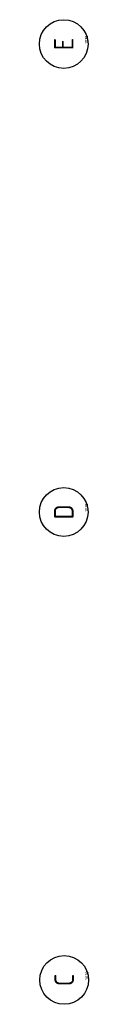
# Model space of a CAD drawing. Header units: millimetres. Extents: x -6587 to 170951, y 244 to 951952.
# Tile 88 of 102: x 135940 to 136697, y 890853 to 906003. Entities that reach past the tile are written whole.
import ezdxf
from ezdxf.enums import TextEntityAlignment as Align

# ---------------------------------------------------------------- set-up
doc = ezdxf.new("R2010")
doc.units = ezdxf.units.MM
doc.header["$LTSCALE"] = 100
doc.linetypes.add('DASHDOT', pattern=[9, 6, -1.5, 0, -1.5])
doc.layers.add('AL$7----_STRAMIEN', color=1, linetype='DASHDOT')
doc.layers.add('ALN-----_BLOCKNAAM', color=2, linetype='CONTINUOUS')
doc.styles.get("Standard").update_dxf_attribs({"font": 'iso.shx'})

# ---------------------------------------------------------------- blocks, each defined once
blk = doc.blocks.new('1010')
at = {"layer": 'AL$7----_STRAMIEN', "color": 7, "linetype": 'Continuous'}
blk.add_circle((0, 750), 750, dxfattribs=at)
at = {"layer": 'AL$7----_STRAMIEN', "color": 3, "linetype": 'Continuous'}
blk.add_attdef('STR-NAAM', text='', height=600, rotation=360, dxfattribs=at).set_placement((0, 750), align=Align.MIDDLE)
at = {"layer": 'ALN-----_BLOCKNAAM', "linetype": 'Continuous'}
blk.add_text('1010', height=100, dxfattribs=at).set_placement((0, 0))

msp = doc.modelspace()

# ---------------------------------------------------------------- block references
at = {"layer": 'AL$7----_STRAMIEN', "color": 8, "xscale": 0.5, "yscale": 0.5, "zscale": 0.5, "rotation": 90}
for p, values in [((136689.6, 905627.5), {'STR-NAAM': 'E'}), ((136689.6, 905627.5), {'STR-NAAM': 'E'}), ((136689.6, 898427.5), {'STR-NAAM': 'D'}), ((136689.6, 898427.5), {'STR-NAAM': 'D'}), ((136695.9, 891227.5), {'STR-NAAM': 'C'}), ((136695.9, 891227.5), {'STR-NAAM': 'C'})]:
    msp.add_blockref('1010', p, dxfattribs=at).add_auto_attribs(values)

doc.saveas('drawing.dxf')
